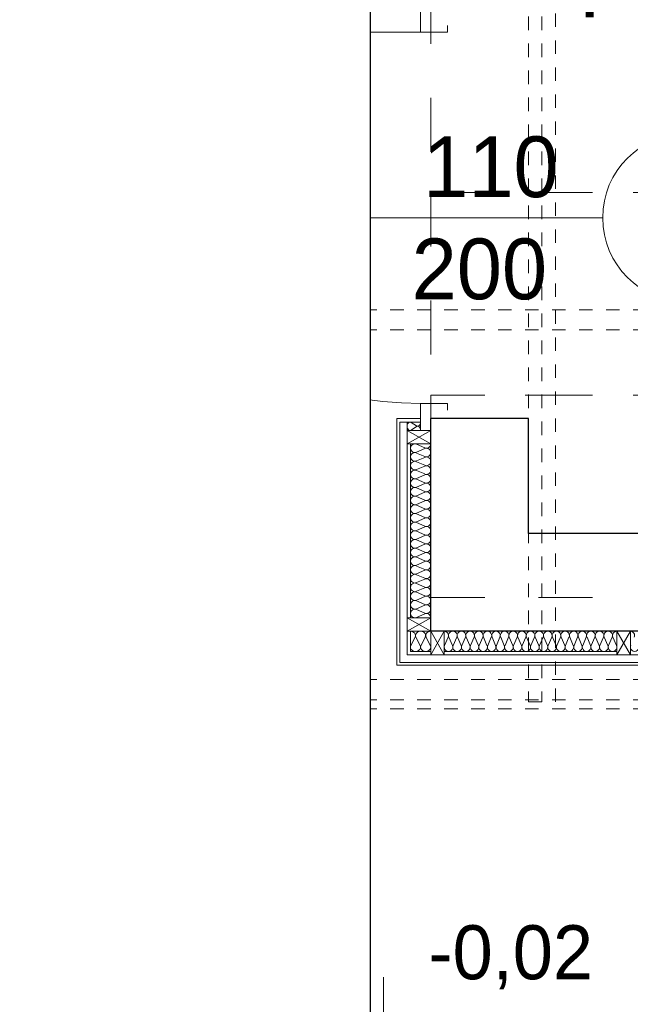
# Model space of a CAD drawing. Header units: inches. Extents: x -515158 to -470211, y -1887 to 84268.
# Tile 42 of 102: x -511017 to -509206, y 41042 to 43960. Entities that reach past the tile are written whole.
import ezdxf
from ezdxf.lldxf.tags import DXFTag

# ---------------------------------------------------------------- set-up
doc = ezdxf.new("R2010")
doc.units = ezdxf.units.IN
doc.header["$MEASUREMENT"] = 0
doc.set_wipeout_variables(frame=1)
doc.linetypes.add('Hidden Line copy', pattern=[80, 40, -40])
doc.linetypes.add('Przerywana', pattern=[320, 160, -160])
for name, color, linetype, lineweight in [('#podkład', 252, 'Continuous', 9), ('Arch drzwi_Nr_Pióra__10', 252, 'Continuous', 18), ('Arch ocieplenie_Nr_Pióra__44', 252, 'Continuous', 9), ('Arch opisy_Nr_Pióra__9', 252, 'Continuous', 9), ('Arch wykończenie_Nr_Pióra__115', 252, 'Continuous', 13), ('Arch wykończenie_Nr_Pióra__9', 252, 'Continuous', 9), ('INWENT DACH_Nr_Pióra__2', 252, 'Continuous', 13), ('INWENT KONST. DREWNIANA_Nr_Pióra__2', 252, 'Continuous', 13), ('INWENT OPISY_Nr_Pióra__9', 252, 'Continuous', 9), ('INWENT RZĘDNE_Nr_Pióra__21', 252, 'Continuous', 9), ('INWENT.ŚCIANY_Nr_Pióra__1', 252, 'Continuous', 25)]:
    doc.layers.add(name, color=color, linetype=linetype, lineweight=lineweight)
doc.layers.add('_TABELA', color=7, linetype='Continuous')
doc.layers.add('IS_Text_Armatury_Therm', color=7, linetype='Continuous')
doc.styles.add('GENERATED_STYLE_3', font='txt')
doc.styles.add('GENERATED_STYLE_6', font='txt')
tags = doc.linetypes.add('SOLID', pattern=[10, 10, 0]).pattern_tags.tags
tags[6:7] = [DXFTag(74, 4), DXFTag(75, 0), DXFTag(340, '0'), DXFTag(46, 0.0), DXFTag(50, 0.0), DXFTag(44, 0.0), DXFTag(45, 0.0)]
tags[4:5] = [DXFTag(74, 4), DXFTag(75, 0), DXFTag(340, '0'), DXFTag(46, 0.0), DXFTag(50, 0.0), DXFTag(44, 0.0), DXFTag(45, 0.0)]

# ---------------------------------------------------------------- blocks, each defined once
blk = doc.blocks.new('parter')
at = {"layer": 'Arch drzwi_Nr_Pióra__10', "color": 252, "linetype": 'Continuous'}
for p, q in [((-509828.3, 44002.6), (-509828.3, 43922.6)), ((-509748.3, 43922.6), (-509748.3, 43942.6)), ((-509828.3, 43922.6), (-510928.3, 43922.6)), ((-509828.3, 43922.6), (-509748.3, 43922.6)), ((-509828.3, 42822.6), (-509828.3, 42742.6)), ((-509748.3, 42822.6), (-509828.3, 42822.6)), ((-509748.3, 42802.6), (-509748.3, 42822.6)), ((-509798.3, 42742.6), (-509828.3, 42742.6))]:
    blk.add_line(p, q, dxfattribs=at)
blk.add_arc((-509828.3, 43922.6), 1100, 180, 270, dxfattribs=at)
at = {"layer": 'Arch ocieplenie_Nr_Pióra__44', "color": 252, "linetype": 'Continuous'}
for p, q in [((-509840.2, 42756.2), (-509856.4, 42766.6)), ((-509856.4, 42743.7), (-509840.2, 42754.1)), ((-509816.2, 42690.8), (-509840.4, 42701.5)), ((-509840.4, 42678), (-509816.2, 42688.7)), ((-509816.2, 42665.1), (-509840.4, 42675.8)), ((-509840.4, 42652.2), (-509816.2, 42662.9)), ((-509816.2, 42639.3), (-509840.4, 42650)), ((-509840.4, 42626.5), (-509816.2, 42637.2)), ((-509816.2, 42613.6), (-509840.4, 42624.3)), ((-509840.4, 42600.7), (-509816.2, 42611.4)), ((-509816.2, 42587.8), (-509840.4, 42598.5)), ((-509840.4, 42575), (-509816.2, 42585.7)), ((-509816.2, 42562.1), (-509840.4, 42572.8)), ((-509840.4, 42549.2), (-509816.2, 42559.9)), ((-509816.2, 42536.3), (-509840.4, 42547)), ((-509840.4, 42523.5), (-509816.2, 42534.2)), ((-509816.2, 42510.6), (-509840.4, 42521.3)), ((-509840.4, 42497.7), (-509816.2, 42508.4)), ((-509816.2, 42484.8), (-509840.4, 42495.5)), ((-509840.4, 42472), (-509816.2, 42482.7)), ((-509816.2, 42459.1), (-509840.4, 42469.8)), ((-509840.4, 42446.2), (-509816.2, 42456.9)), ((-509816.2, 42433.3), (-509840.4, 42444)), ((-509840.4, 42420.5), (-509816.2, 42431.2)), ((-509816.2, 42407.6), (-509840.4, 42418.3)), ((-509840.4, 42394.7), (-509816.2, 42405.4)), ((-509816.2, 42381.8), (-509840.4, 42392.5)), ((-509840.4, 42369), (-509816.2, 42379.7)), ((-509816.2, 42356.1), (-509840.4, 42366.8)), ((-509840.4, 42343.2), (-509816.2, 42353.9)), ((-509816.2, 42330.3), (-509840.4, 42341)), ((-509840.4, 42317.5), (-509816.2, 42328.2)), ((-509816.2, 42304.6), (-509840.4, 42315.3)), ((-509840.4, 42291.7), (-509816.2, 42302.4)), ((-509816.2, 42278.8), (-509840.4, 42289.5)), ((-509840.4, 42266), (-509816.2, 42276.7)), ((-509816.2, 42253.1), (-509840.4, 42263.8)), ((-509840.4, 42240.2), (-509816.2, 42250.9)), ((-509816.2, 42227.3), (-509840.4, 42238)), ((-509840.4, 42214.5), (-509816.2, 42225.2)), ((-509816.2, 42201.6), (-509840.4, 42212.3)), ((-509840.4, 42188.7), (-509816.2, 42199.4)), ((-509857.1, 42105.5), (-509844.6, 42129.8)), ((-509842.1, 42129.8), (-509829.6, 42105.5)), ((-509827.1, 42105.5), (-509814.6, 42129.8)), ((-509812.1, 42129.8), (-509799.6, 42105.5)), ((-509746.6, 42129.8), (-509757.2, 42105.5)), ((-509733.8, 42105.5), (-509744.4, 42129.8)), ((-509721, 42129.8), (-509731.6, 42105.5)), ((-509708.2, 42105.5), (-509718.8, 42129.8)), ((-509695.4, 42129.8), (-509706, 42105.5)), ((-509682.6, 42105.5), (-509693.2, 42129.8)), ((-509669.8, 42129.8), (-509680.4, 42105.5)), ((-509657, 42105.5), (-509667.6, 42129.8)), ((-509644.2, 42129.8), (-509654.8, 42105.5)), ((-509631.4, 42105.5), (-509642, 42129.8)), ((-509618.6, 42129.8), (-509629.2, 42105.5)), ((-509605.8, 42105.5), (-509616.4, 42129.8)), ((-509593, 42129.8), (-509603.6, 42105.5)), ((-509580.2, 42105.5), (-509590.8, 42129.8)), ((-509567.4, 42129.8), (-509578, 42105.5)), ((-509554.6, 42105.5), (-509565.2, 42129.8)), ((-509541.8, 42129.8), (-509552.4, 42105.5)), ((-509529, 42105.5), (-509539.6, 42129.8)), ((-509516.2, 42129.8), (-509526.8, 42105.5)), ((-509503.4, 42105.5), (-509514, 42129.8)), ((-509490.6, 42129.8), (-509501.2, 42105.5)), ((-509477.8, 42105.5), (-509488.4, 42129.8)), ((-509465, 42129.8), (-509475.6, 42105.5)), ((-509452.2, 42105.5), (-509462.8, 42129.8)), ((-509439.4, 42129.8), (-509450, 42105.5)), ((-509426.6, 42105.5), (-509437.2, 42129.8)), ((-509413.8, 42129.8), (-509424.4, 42105.5)), ((-509401, 42105.5), (-509411.6, 42129.8)), ((-509388.2, 42129.8), (-509398.8, 42105.5)), ((-509375.4, 42105.5), (-509386, 42129.8)), ((-509362.6, 42129.8), (-509373.2, 42105.5)), ((-509349.8, 42105.5), (-509360.4, 42129.8)), ((-509337, 42129.8), (-509347.6, 42105.5)), ((-509324.2, 42105.5), (-509334.8, 42129.8)), ((-509311.4, 42129.8), (-509322, 42105.5)), ((-509298.6, 42105.5), (-509309.2, 42129.8)), ((-509285.8, 42129.8), (-509296.4, 42105.5)), ((-509273, 42105.5), (-509283.6, 42129.8)), ((-509260.2, 42129.8), (-509270.8, 42105.5)), ((-509247.4, 42105.5), (-509258, 42129.8))]:
    blk.add_line(p, q, dxfattribs=at)
for centre, major_axis, ratio, start_param, end_param in [((-509859.8, 42755.1), (0, 12.5), 0.680583, 5.870392, 9.837571), ((-509836.8, 42767.6), (0, 12.5), 0.680583, 2.7288, 4.712389), ((-509836.8, 42742.6), (0, 12.5), 0.680583, 4.712389, 6.695979), ((-509845.6, 42689.8), (0, 12.9), 0.991121, 5.870392, 9.837571), ((-509845.6, 42664), (0, 12.9), 0.991121, 5.870392, 9.837571), ((-509811.1, 42702.6), (0, 12.9), 0.991121, 2.7288, 4.712389), ((-509811.1, 42676.9), (0, 12.9), 0.991121, 2.7288, 6.695979), ((-509845.6, 42638.3), (0, 12.9), 0.991121, 5.870392, 9.837571), ((-509811.1, 42651.1), (0, 12.9), 0.991121, 2.7288, 6.695979), ((-509845.6, 42612.5), (0, 12.9), 0.991121, 5.870392, 9.837571), ((-509811.1, 42625.4), (0, 12.9), 0.991121, 2.7288, 6.695979), ((-509845.6, 42586.8), (0, 12.9), 0.991121, 5.870392, 9.837571), ((-509811.1, 42599.6), (0, 12.9), 0.991121, 2.7288, 6.695979), ((-509845.6, 42561), (0, 12.9), 0.991121, 5.870392, 9.837571), ((-509811.1, 42573.9), (0, 12.9), 0.991121, 2.7288, 6.695979), ((-509811.1, 42548.1), (0, 12.9), 0.991121, 2.7288, 6.695979), ((-509845.6, 42535.3), (0, 12.9), 0.991121, 5.870392, 9.837571), ((-509811.1, 42522.4), (0, 12.9), 0.991121, 2.7288, 6.695979), ((-509845.6, 42509.5), (0, 12.9), 0.991121, 5.870392, 9.837571), ((-509811.1, 42496.6), (0, 12.9), 0.991121, 2.7288, 6.695979), ((-509845.6, 42483.8), (0, 12.9), 0.991121, 5.870392, 9.837571), ((-509811.1, 42470.9), (0, 12.9), 0.991121, 2.7288, 6.695979), ((-509845.6, 42458), (0, 12.9), 0.991121, 5.870392, 9.837571), ((-509845.6, 42432.3), (0, 12.9), 0.991121, 5.870392, 9.837571), ((-509811.1, 42445.1), (0, 12.9), 0.991121, 2.7288, 6.695979), ((-509845.6, 42406.5), (0, 12.9), 0.991121, 5.870392, 9.837571), ((-509811.1, 42419.4), (0, 12.9), 0.991121, 2.7288, 6.695979), ((-509845.6, 42380.8), (0, 12.9), 0.991121, 5.870392, 9.837571), ((-509811.1, 42393.6), (0, 12.9), 0.991121, 2.7288, 6.695979), ((-509845.6, 42355), (0, 12.9), 0.991121, 5.870392, 9.837571), ((-509811.1, 42367.9), (0, 12.9), 0.991121, 2.7288, 6.695979), ((-509811.1, 42342.1), (0, 12.9), 0.991121, 2.7288, 6.695979), ((-509845.6, 42329.3), (0, 12.9), 0.991121, 5.870392, 9.837571), ((-509811.1, 42316.4), (0, 12.9), 0.991121, 2.7288, 6.695979), ((-509845.6, 42303.5), (0, 12.9), 0.991121, 5.870392, 9.837571), ((-509811.1, 42290.6), (0, 12.9), 0.991121, 2.7288, 6.695979), ((-509845.6, 42277.8), (0, 12.9), 0.991121, 5.870392, 9.837571), ((-509811.1, 42264.9), (0, 12.9), 0.991121, 2.7288, 6.695979), ((-509845.6, 42252), (0, 12.9), 0.991121, 5.870392, 9.837571), ((-509845.6, 42226.3), (0, 12.9), 0.991121, 5.870392, 9.837571), ((-509811.1, 42239.1), (0, 12.9), 0.991121, 2.7288, 6.695979), ((-509845.6, 42200.5), (0, 12.9), 0.991121, 5.870392, 9.837571), ((-509811.1, 42213.4), (0, 12.9), 0.991121, 2.7288, 6.695979), ((-509811.1, 42187.6), (0, 12.9), 0.991121, 4.712389, 6.695979), ((-509858.3, 42134.9), (15, 0), 0.850722, 5.870392, 7.853982), ((-509828.3, 42134.9), (15, 0), 0.850722, 5.870392, 9.837571), ((-509798.3, 42134.9), (15, 0), 0.850722, 1.570796, 3.554385), ((-509758.3, 42134.9), (-12.8, 0), 0.996929, 2.7288, 4.712389), ((-509732.7, 42134.9), (-12.8, 0), 0.996929, 2.7288, 6.695979), ((-509707.1, 42134.9), (-12.8, 0), 0.996929, 2.7288, 6.695979), ((-509681.5, 42134.9), (-12.8, 0), 0.996929, 2.7288, 6.695979), ((-509655.9, 42134.9), (-12.8, 0), 0.996929, 2.7288, 6.695979), ((-509630.3, 42134.9), (-12.8, 0), 0.996929, 2.7288, 6.695979), ((-509604.7, 42134.9), (-12.8, 0), 0.996929, 2.7288, 6.695979), ((-509579.1, 42134.9), (-12.8, 0), 0.996929, 2.7288, 6.695979), ((-509553.5, 42134.9), (-12.8, 0), 0.996929, 2.7288, 6.695979), ((-509527.9, 42134.9), (-12.8, 0), 0.996929, 2.7288, 6.695979), ((-509502.3, 42134.9), (-12.8, 0), 0.996929, 2.7288, 6.695979), ((-509476.7, 42134.9), (-12.8, 0), 0.996929, 2.7288, 6.695979), ((-509451.1, 42134.9), (-12.8, 0), 0.996929, 2.7288, 6.695979), ((-509425.5, 42134.9), (-12.8, 0), 0.996929, 2.7288, 6.695979), ((-509399.9, 42134.9), (-12.8, 0), 0.996929, 2.7288, 6.695979), ((-509374.3, 42134.9), (-12.8, 0), 0.996929, 2.7288, 6.695979), ((-509348.7, 42134.9), (-12.8, 0), 0.996929, 2.7288, 6.695979), ((-509323.1, 42134.9), (-12.8, 0), 0.996929, 2.7288, 6.695979), ((-509297.5, 42134.9), (-12.8, 0), 0.996929, 2.7288, 6.695979), ((-509271.9, 42134.9), (-12.8, 0), 0.996929, 2.7288, 6.695979), ((-509246.3, 42134.9), (-12.8, 0), 0.996929, 4.712389, 6.695979), ((-509206.3, 42134.9), (12.8, 0), 0.996929, 5.870392, 7.853982), ((-509843.3, 42100.4), (15, 0), 0.850722, 2.728799, 6.695979), ((-509813.3, 42100.4), (15, 0), 0.850722, 2.728799, 6.695979), ((-509745.5, 42100.4), (-12.8, 0), 0.996929, 5.870392, 9.837571), ((-509719.9, 42100.4), (-12.8, 0), 0.996929, 5.870392, 9.837571), ((-509694.3, 42100.4), (-12.8, 0), 0.996929, 5.870392, 9.837571), ((-509668.7, 42100.4), (-12.8, 0), 0.996929, 5.870392, 9.837571), ((-509643.1, 42100.4), (-12.8, 0), 0.996929, 5.870392, 9.837571), ((-509617.5, 42100.4), (-12.8, 0), 0.996929, 5.870392, 9.837571), ((-509591.9, 42100.4), (-12.8, 0), 0.996929, 5.870392, 9.837571), ((-509566.3, 42100.4), (-12.8, 0), 0.996929, 5.870392, 9.837571), ((-509540.7, 42100.4), (-12.8, 0), 0.996929, 5.870392, 9.837571), ((-509515.1, 42100.4), (-12.8, 0), 0.996929, 5.870392, 9.837571), ((-509489.5, 42100.4), (-12.8, 0), 0.996929, 5.870392, 9.837571), ((-509463.9, 42100.4), (-12.8, 0), 0.996929, 5.870392, 9.837571), ((-509438.3, 42100.4), (-12.8, 0), 0.996929, 5.870392, 9.837571), ((-509412.7, 42100.4), (-12.8, 0), 0.996929, 5.870392, 9.837571), ((-509387.1, 42100.4), (-12.8, 0), 0.996929, 5.870392, 9.837571), ((-509361.5, 42100.4), (-12.8, 0), 0.996929, 5.870392, 9.837571), ((-509335.9, 42100.4), (-12.8, 0), 0.996929, 5.870392, 9.837571), ((-509310.3, 42100.4), (-12.8, 0), 0.996929, 5.870392, 9.837571), ((-509284.7, 42100.4), (-12.8, 0), 0.996929, 5.870392, 9.837571), ((-509259.1, 42100.4), (-12.8, 0), 0.996929, 5.870392, 9.837571), ((-509193.5, 42100.4), (12.8, 0), 0.996929, 2.728799, 6.695979)]:
    blk.add_ellipse(centre, major_axis=major_axis, ratio=ratio, start_param=start_param, end_param=end_param, dxfattribs=at)
at = {"layer": 'Arch opisy_Nr_Pióra__9', "color": 252, "linetype": 'Continuous'}
blk.add_line((-509288.3, 43372.6), (-509988.3, 43372.6), dxfattribs=at)
blk.add_circle((-509038.3, 43372.6), 250, dxfattribs=at)
at = {"layer": 'Arch wykończenie_Nr_Pióra__115', "color": 252, "linetype": 'Przerywana'}
for p, q in [((-509798.3, 44047.6), (-509798.3, 43447.6)), ((-509798.3, 43447.6), (-506798.3, 43447.6)), ((-509798.3, 43447.6), (-509798.3, 42847.6)), ((-506798.3, 43447.6), (-509798.3, 43447.6)), ((-509798.3, 42847.6), (-506798.3, 42847.6)), ((-509798.3, 42847.6), (-509798.3, 42247.6)), ((-506798.3, 42847.6), (-509798.3, 42847.6)), ((-509798.3, 42247.6), (-506798.3, 42247.6))]:
    blk.add_line(p, q, dxfattribs=at)
at = {"layer": 'Arch wykończenie_Nr_Pióra__9', "color": 252, "linetype": 'Continuous'}
for p, q in [((-509898.3, 42777.6), (-509898.3, 42047.6)), ((-509828.3, 42777.6), (-509898.3, 42777.6)), ((-509828.3, 42767.6), (-509890.3, 42767.6)), ((-509890.3, 42767.6), (-509890.3, 42055.6)), ((-509868.3, 42767.6), (-509868.3, 42077.6)), ((-509798.3, 42742.6), (-509868.3, 42702.6)), ((-509798.3, 42702.6), (-509868.3, 42742.6)), ((-509868.3, 42702.6), (-509868.3, 42742.6)), ((-509868.3, 42742.6), (-509798.3, 42742.6)), ((-509798.3, 42742.6), (-509798.3, 42702.6)), ((-509798.3, 42702.6), (-509868.3, 42702.6)), ((-509858.3, 42702.6), (-509858.3, 42187.6)), ((-509798.3, 42147.6), (-509868.3, 42187.6)), ((-509798.3, 42187.6), (-509868.3, 42147.6)), ((-509868.3, 42187.6), (-509868.3, 42147.6)), ((-509798.3, 42187.6), (-509868.3, 42187.6)), ((-509798.3, 42147.6), (-509798.3, 42187.6)), ((-509868.3, 42147.6), (-509798.3, 42147.6)), ((-509858.3, 42147.6), (-509858.3, 42087.6)), ((-509758.3, 42147.6), (-509798.3, 42077.6)), ((-509798.3, 42147.6), (-509758.3, 42077.6)), ((-509798.3, 42147.6), (-509798.3, 42077.6)), ((-509758.3, 42147.6), (-509798.3, 42147.6)), ((-509758.3, 42077.6), (-509758.3, 42147.6)), ((-509206.3, 42147.6), (-509246.3, 42077.6)), ((-509246.3, 42147.6), (-509206.3, 42077.6)), ((-509246.3, 42147.6), (-509246.3, 42077.6)), ((-509206.3, 42147.6), (-509246.3, 42147.6)), ((-509206.3, 42077.6), (-509206.3, 42147.6)), ((-509898.3, 42047.6), (-509898.3, 42077.6)), ((-506998.3, 42077.6), (-509868.3, 42077.6)), ((-509798.3, 42087.6), (-509858.3, 42087.6)), ((-509798.3, 42077.6), (-509758.3, 42077.6)), ((-509246.3, 42087.6), (-509758.3, 42087.6)), ((-509246.3, 42077.6), (-509206.3, 42077.6)), ((-506998.3, 42047.6), (-509898.3, 42047.6)), ((-506998.3, 42055.6), (-509890.3, 42055.6))]:
    blk.add_line(p, q, dxfattribs=at)
at = {"layer": 'INWENT DACH_Nr_Pióra__2', "color": 252, "linetype": 'Hidden Line copy'}
for p, q in [((-509998.3, 45428.9), (-509998.3, 41918.2)), ((-509998.3, 41918.2), (-506898.3, 41918.2))]:
    blk.add_line(p, q, dxfattribs=at)
at = {"layer": 'INWENT KONST. DREWNIANA_Nr_Pióra__2', "color": 252, "linetype": 'Hidden Line copy'}
for p, q in [((-509508.3, 45408.9), (-509508.3, 41938.2)), ((-509468.3, 45408.9), (-509468.3, 41938.2)), ((-509428.3, 41938.2), (-509428.3, 45408.9)), ((-509998.3, 43100.4), (-506898.3, 43100.4)), ((-509998.3, 43040.4), (-506898.3, 43040.4)), ((-509998.3, 42004.8), (-506898.3, 42004.8)), ((-509998.3, 41944.8), (-506898.3, 41944.8)), ((-509508.3, 41938.2), (-509428.3, 41938.2))]:
    blk.add_line(p, q, dxfattribs=at)
at = {"layer": 'INWENT RZĘDNE_Nr_Pióra__21', "color": 252, "linetype": 'Continuous'}
blk.add_line((-509938.7, 40722.6), (-509938.7, 41122.6), dxfattribs=at)
at = {"layer": 'INWENT.ŚCIANY_Nr_Pióra__1', "color": 252, "linetype": 'Continuous'}
for p, q in [((-509508.3, 42777.6), (-509798.3, 42777.6)), ((-509798.3, 42147.6), (-509798.3, 42777.6)), ((-509508.3, 42437.6), (-509508.3, 42777.6)), ((-506898.3, 42437.6), (-509508.3, 42437.6)), ((-506898.3, 42147.6), (-509798.3, 42147.6))]:
    blk.add_line(p, q, dxfattribs=at)
at = {"layer": 'INWENT OPISY_Nr_Pióra__9', "color": 252, "linetype": 'Continuous', "style": 'GENERATED_STYLE_6'}
for s, p in [('110', (-509820.5, 43433.8)), ('200', (-509854.8, 43131.3))]:
    blk.add_text(s, height=180, dxfattribs=at).set_placement(p)
at = {"layer": 'INWENT RZĘDNE_Nr_Pióra__21', "color": 252, "insert": (-509804.6, 41086.9), "char_height": 160, "attachment_point": 7, "style": 'GENERATED_STYLE_3'}
blk.add_mtext('{-0,02}', dxfattribs=at)

msp = doc.modelspace()

# ---------------------------------------------------------------- block references
at = {"layer": '#podkład'}
msp.add_blockref('parter', (0, 0), dxfattribs=at)

# ---------------------------------------------------------------- texts
at = {"layer": 'IS_Text_Armatury_Therm', "color": 18, "linetype": 'SOLID', "ltscale": 10, "true_color": 0x000000, "insert": (-507136.7, 43912.3), "char_height": 180, "attachment_point": 9}
msp.add_mtext('\\fArial|b0|i0;Pom. nieogrzewane', dxfattribs=at)

# ---------------------------------------------------------------- next in the draw order: wipeouts: each hides what was drawn before it
msp.add_wipeout([(-512477.4, 50468.9), (-509977.4, 49858.9), (-509977.4, 21378.9), (-512477.4, 20768.9)])

# ---------------------------------------------------------------- next in the draw order: linework, layer by layer
at = {"layer": '_TABELA', "color": 7}
msp.add_lwpolyline([(-471077.4, 49858.9), (-509977.4, 49858.9), (-509977.4, 21378.9), (-471077.4, 21378.9)], close=True, dxfattribs=at)

doc.saveas('drawing.dxf')
